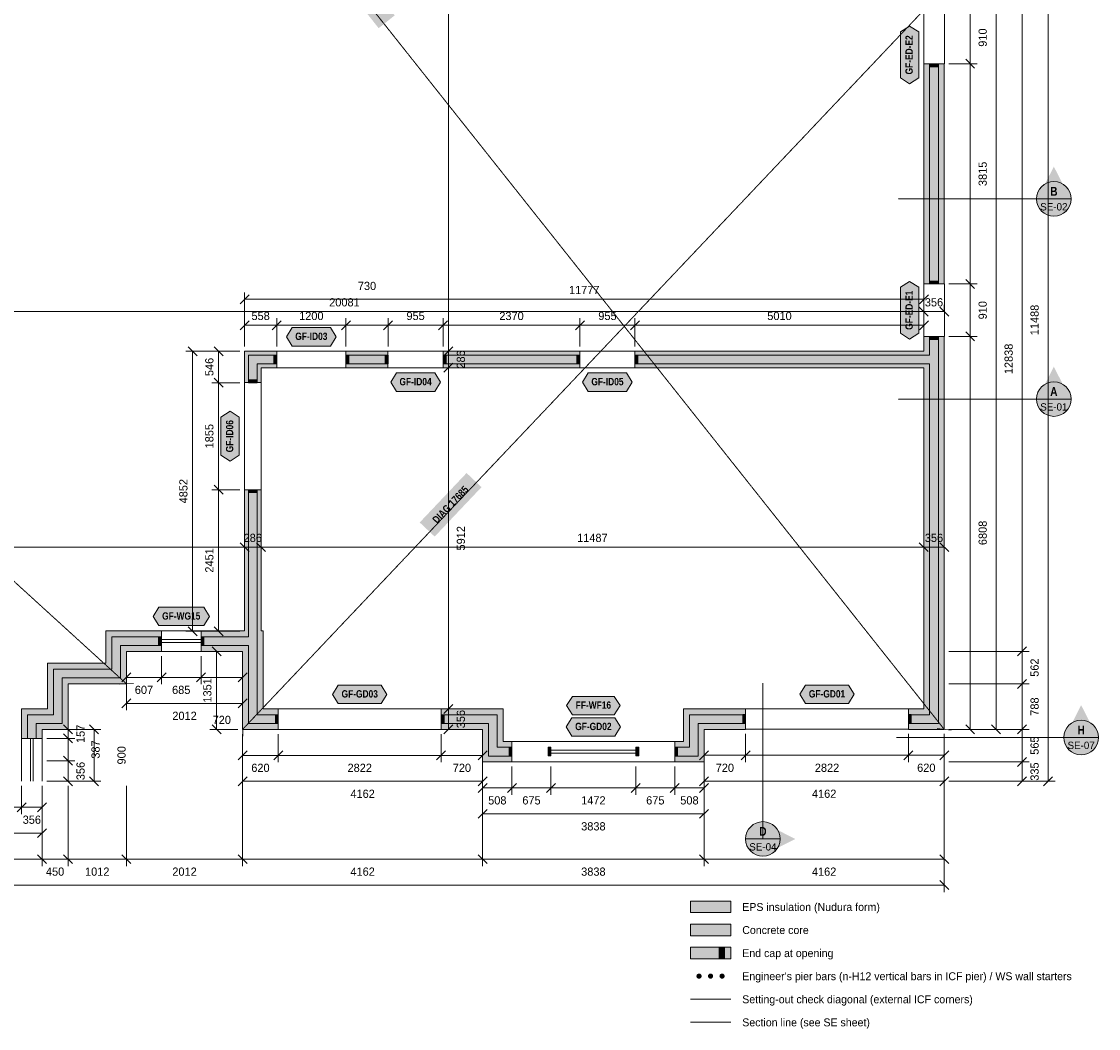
# Model space of a CAD drawing. Header units: millimetres. Extents: x -5835 to 39265, y -4604 to 35078.
# Tile 4 of 5: x 17172 to 35839, y -4319 to 13131. Entities that reach past the tile are written whole.
import ezdxf
from ezdxf.enums import TextEntityAlignment as Align

# ---------------------------------------------------------------- set-up
doc = ezdxf.new("R2010")
doc.units = ezdxf.units.MM
doc.linetypes.add('DASHED', pattern=[1.524, 1.27, -0.254])
for name, color, linetype in [('FILL-C_9E1A1A', 7, 'Continuous'), ('FILL-C_B2B2B5', 7, 'Continuous'), ('FILL-EPS', 7, 'Continuous'), ('FILL-RED', 7, 'Continuous'), ('FILL-TEAL_DK', 7, 'Continuous'), ('FILL-WHITE', 7, 'Continuous'), ('LINE-C_85297A', 7, 'Continuous'), ('LINE-C_85297A-DASH', 7, 'DASHED'), ('LINE-INK', 7, 'Continuous'), ('LINE-INK-DASH', 7, 'DASHED'), ('LINE-RED', 7, 'Continuous'), ('LINE-RED-DASH', 7, 'DASHED'), ('LINE-STEEL_GREY', 7, 'Continuous'), ('LINE-TEAL_DK', 7, 'Continuous'), ('TEXT-C_85297A', 7, 'Continuous'), ('TEXT-INK', 7, 'Continuous'), ('TEXT-RED', 7, 'Continuous'), ('TEXT-TEAL_DK', 7, 'Continuous')]:
    doc.layers.add(name, color=color, linetype=linetype)
doc.styles.add('OpenSansCondensed-Bold', font='OpenSansCondensed-Bold.ttf')

msp = doc.modelspace()

# ---------------------------------------------------------------- hatches: boundary and pattern name
at = {"layer": 'FILL-C_9E1A1A', "true_color": 0x9e1a1a}
h = msp.add_hatch(color=24, dxfattribs=at)
h.dxf.hatch_style = 1
h.paths.add_polyline_path([(28960, -3412), (28959, -3400), (28954, -3389), (28947, -3380), (28938, -3373), (28927, -3369), (28915, -3367), (28904, -3369), (28893, -3373), (28884, -3380), (28876, -3389), (28872, -3400), (28870, -3412), (28872, -3424), (28876, -3434), (28884, -3444), (28893, -3451), (28904, -3455), (28915, -3457), (28927, -3455), (28938, -3451), (28947, -3444), (28954, -3434), (28959, -3424)])
h = msp.add_hatch(color=24, dxfattribs=at)
h.dxf.hatch_style = 1
h.paths.add_polyline_path([(29160, -3412), (29159, -3400), (29154, -3389), (29147, -3380), (29138, -3373), (29127, -3369), (29115, -3367), (29104, -3369), (29093, -3373), (29084, -3380), (29076, -3389), (29072, -3400), (29070, -3412), (29072, -3424), (29076, -3434), (29084, -3444), (29093, -3451), (29104, -3455), (29115, -3457), (29127, -3455), (29138, -3451), (29147, -3444), (29154, -3434), (29159, -3424)])
h = msp.add_hatch(color=24, dxfattribs=at)
h.dxf.hatch_style = 1
h.paths.add_polyline_path([(29360, -3412), (29359, -3400), (29354, -3389), (29347, -3380), (29338, -3373), (29327, -3369), (29315, -3367), (29304, -3369), (29293, -3373), (29284, -3380), (29276, -3389), (29272, -3400), (29270, -3412), (29272, -3424), (29276, -3434), (29284, -3444), (29293, -3451), (29304, -3455), (29315, -3457), (29327, -3455), (29338, -3451), (29347, -3444), (29354, -3434), (29359, -3424)])
at = {"layer": 'FILL-C_B2B2B5', "true_color": 0xb2b2b5}
h = msp.add_hatch(color=253, dxfattribs=at)
h.dxf.hatch_style = 1
h.paths.add_polyline_path([(32912, 8583), (32912, 12398), (33064, 12398), (33064, 8583)])
h = msp.add_hatch(color=253, dxfattribs=at)
h.dxf.hatch_style = 1
h.paths.add_polyline_path([(27805, 7351), (32912, 7351), (32912, 7673), (33064, 7673), (33064, 967), (32545, 967), (32545, 1119), (32912, 1119), (32912, 7199), (27805, 7199)])
h = msp.add_hatch(color=253, dxfattribs=at)
h.dxf.hatch_style = 1
h.paths.add_polyline_path([(21595, 7199), (21257, 7199), (21257, 6873), (21104, 6873), (21104, 7351), (21595, 7351)])
h = msp.add_hatch(color=253, dxfattribs=at)
h.dxf.hatch_style = 1
h.paths.add_polyline_path([(22795, 7351), (23524, 7351), (23524, 7199), (22795, 7199)])
h = msp.add_hatch(color=253, dxfattribs=at)
h.dxf.hatch_style = 1
h.paths.add_polyline_path([(24480, 7351), (26850, 7351), (26850, 7199), (24480, 7199)])
h = msp.add_hatch(color=253, dxfattribs=at)
h.dxf.hatch_style = 1
h.paths.add_polyline_path([(20283, 2469), (21104, 2469), (21104, 5017), (21257, 5017), (21257, 2469), (21257, 2469), (21257, 1118), (21623, 1118), (21623, 966), (21105, 966), (21105, 2317), (20283, 2317)])
h = msp.add_hatch(color=253, dxfattribs=at)
h.dxf.hatch_style = 1
h.paths.add_polyline_path([(17274, 708), (17274, 1119), (17724, 1119), (17724, 1907), (18737, 1907), (18737, 2469), (19598, 2469), (19598, 2317), (18889, 2317), (18889, 1755), (17877, 1755), (17877, 967), (17426, 967), (17426, 708)])
h = msp.add_hatch(color=253, dxfattribs=at)
h.dxf.hatch_style = 1
h.paths.add_polyline_path([(25673, 402), (25267, 402), (25267, 966), (24445, 966), (24445, 1118), (25419, 1118), (25419, 554), (25673, 554)])
h = msp.add_hatch(color=253, dxfattribs=at)
h.dxf.hatch_style = 1
h.paths.add_polyline_path([(29723, 967), (28902, 967), (28902, 402), (28495, 402), (28495, 554), (28749, 554), (28749, 1119), (29723, 1119)])
h = msp.add_hatch(color=253, dxfattribs=at)
h.dxf.hatch_style = 1
h.paths.add_polyline_path([(28765, -2712), (29465, -2712), (29465, -2512), (28765, -2512)])
at = {"layer": 'FILL-EPS', "true_color": 0xccffff}
h = msp.add_hatch(color=7, dxfattribs=at)
h.dxf.hatch_style = 1
h.paths.add_polyline_path([(32810, 8583), (32810, 12398), (32912, 12398), (32912, 8583)])
h = msp.add_hatch(color=7, dxfattribs=at)
h.dxf.hatch_style = 1
h.paths.add_polyline_path([(33166, 8583), (33064, 8583), (33064, 12398), (33166, 12398)])
h = msp.add_hatch(color=7, dxfattribs=at)
h.dxf.hatch_style = 1
h.paths.add_polyline_path([(27805, 7418), (32810, 7418), (32810, 7673), (32912, 7673), (32912, 7351), (27805, 7351)])
h = msp.add_hatch(color=7, dxfattribs=at)
h.dxf.hatch_style = 1
h.paths.add_polyline_path([(33166, 7673), (33166, 865), (32545, 865), (32545, 967), (33064, 967), (33064, 7673)])
h = msp.add_hatch(color=7, dxfattribs=at)
h.dxf.hatch_style = 1
h.paths.add_polyline_path([(21595, 7351), (21104, 7351), (21104, 6873), (21038, 6873), (21038, 7418), (21595, 7418)])
h = msp.add_hatch(color=7, dxfattribs=at)
h.dxf.hatch_style = 1
h.paths.add_polyline_path([(22795, 7418), (23524, 7418), (23524, 7351), (22795, 7351)])
h = msp.add_hatch(color=7, dxfattribs=at)
h.dxf.hatch_style = 1
h.paths.add_polyline_path([(24480, 7418), (26850, 7418), (26850, 7351), (24480, 7351)])
h = msp.add_hatch(color=7, dxfattribs=at)
h.dxf.hatch_style = 1
h.paths.add_polyline_path([(21595, 7132), (21323, 7132), (21323, 6873), (21257, 6873), (21257, 7199), (21595, 7199)])
h = msp.add_hatch(color=7, dxfattribs=at)
h.dxf.hatch_style = 1
h.paths.add_polyline_path([(22795, 7132), (22795, 7199), (23524, 7199), (23524, 7132)])
h = msp.add_hatch(color=7, dxfattribs=at)
h.dxf.hatch_style = 1
h.paths.add_polyline_path([(24480, 7132), (24480, 7199), (26850, 7199), (26850, 7132)])
h = msp.add_hatch(color=7, dxfattribs=at)
h.dxf.hatch_style = 1
h.paths.add_polyline_path([(32810, 7132), (27805, 7132), (27805, 7199), (32912, 7199), (32912, 1119), (32545, 1119), (32545, 1221), (32810, 1221)])
h = msp.add_hatch(color=7, dxfattribs=at)
h.dxf.hatch_style = 1
h.paths.add_polyline_path([(20283, 2571), (20385, 2571), (21003, 2571), (21003, 2571), (21038, 2571), (21038, 5017), (21104, 5017), (21104, 2469), (20283, 2469)])
h = msp.add_hatch(color=7, dxfattribs=at)
h.dxf.hatch_style = 1
h.paths.add_polyline_path([(21323, 5017), (21323, 2571), (21359, 2571), (21359, 1220), (21623, 1220), (21623, 1118), (21257, 1118), (21257, 2469), (21257, 2469), (21257, 5017)])
h = msp.add_hatch(color=7, dxfattribs=at)
h.dxf.hatch_style = 1
h.paths.add_polyline_path([(17172, 708), (17172, 1221), (17623, 1221), (17623, 2009), (18635, 2009), (18635, 2571), (19598, 2571), (19598, 2469), (18737, 2469), (18737, 1907), (17724, 1907), (17724, 1119), (17274, 1119), (17274, 708)])
h = msp.add_hatch(color=7, dxfattribs=at)
h.dxf.hatch_style = 1
h.paths.add_polyline_path([(17426, 708), (17426, 967), (17877, 967), (17877, 1755), (18889, 1755), (18889, 2317), (19598, 2317), (19598, 2215), (18991, 2215), (18991, 1653), (17978, 1653), (17978, 865), (17528, 865), (17528, 708)])
h = msp.add_hatch(color=7, dxfattribs=at)
h.dxf.hatch_style = 1
h.paths.add_polyline_path([(21003, 2215), (20283, 2215), (20283, 2317), (21105, 2317), (21105, 966), (21623, 966), (21623, 864), (21003, 864)])
h = msp.add_hatch(color=7, dxfattribs=at)
h.dxf.hatch_style = 1
h.paths.add_polyline_path([(25521, 656), (25673, 656), (25673, 554), (25419, 554), (25419, 1118), (24445, 1118), (24445, 1220), (25521, 1220)])
h = msp.add_hatch(color=7, dxfattribs=at)
h.dxf.hatch_style = 1
h.paths.add_polyline_path([(28648, 1221), (28751, 1221), (28800, 1221), (28807, 1221), (29003, 1221), (29003, 1221), (29723, 1221), (29723, 1119), (28749, 1119), (28749, 554), (28495, 554), (28495, 656), (28648, 656)])
h = msp.add_hatch(color=7, dxfattribs=at)
h.dxf.hatch_style = 1
h.paths.add_polyline_path([(25673, 300), (25165, 300), (25165, 864), (24445, 864), (24445, 966), (25267, 966), (25267, 402), (25673, 402)])
h = msp.add_hatch(color=7, dxfattribs=at)
h.dxf.hatch_style = 1
h.paths.add_polyline_path([(29723, 865), (29003, 865), (29003, 300), (28495, 300), (28495, 402), (28902, 402), (28902, 967), (29723, 967)])
h = msp.add_hatch(color=7, dxfattribs=at)
h.dxf.hatch_style = 1
h.paths.add_polyline_path([(28765, -2312), (29465, -2312), (29465, -2112), (28765, -2112)])
h = msp.add_hatch(color=7, dxfattribs=at)
h.dxf.hatch_style = 1
h.paths.add_polyline_path([(28765, -3112), (29465, -3112), (29465, -2912), (28765, -2912)])
at = {"layer": 'FILL-RED', "true_color": 0xb81a1f}
h = msp.add_hatch(color=242, dxfattribs=at)
h.dxf.hatch_style = 1
h.paths.add_polyline_path([(35066, 10617), (34781, 10057), (35351, 10057)])
h = msp.add_hatch(color=242, dxfattribs=at)
h.dxf.hatch_style = 1
h.paths.add_polyline_path([(35066, 7149), (34781, 6589), (35351, 6589)])
h = msp.add_hatch(color=242, dxfattribs=at)
h.dxf.hatch_style = 1
h.paths.add_polyline_path([(35539, 1284), (35254, 724), (35824, 724)])
h = msp.add_hatch(color=242, dxfattribs=at)
h.dxf.hatch_style = 1
h.paths.add_polyline_path([(30583, -1035), (30023, -750), (30023, -1320)])
at = {"layer": 'FILL-TEAL_DK', "true_color": 0x006b5c}
h = msp.add_hatch(color=126, dxfattribs=at)
h.dxf.hatch_style = 1
h.paths.add_polyline_path([(32917, 12398), (33069, 12398), (33069, 12348), (32917, 12348)])
h = msp.add_hatch(color=126, dxfattribs=at)
h.dxf.hatch_style = 1
h.paths.add_polyline_path([(32917, 8633), (33069, 8633), (33069, 8583), (32917, 8583)])
h = msp.add_hatch(color=126, dxfattribs=at)
h.dxf.hatch_style = 1
h.paths.add_polyline_path([(32917, 7673), (33069, 7673), (33069, 7623), (32917, 7623)])
h = msp.add_hatch(color=126, dxfattribs=at)
h.dxf.hatch_style = 1
h.paths.add_polyline_path([(21545, 7351), (21595, 7351), (21595, 7199), (21545, 7199)])
h = msp.add_hatch(color=126, dxfattribs=at)
h.dxf.hatch_style = 1
h.paths.add_polyline_path([(22795, 7351), (22845, 7351), (22845, 7199), (22795, 7199)])
h = msp.add_hatch(color=126, dxfattribs=at)
h.dxf.hatch_style = 1
h.paths.add_polyline_path([(23475, 7351), (23525, 7351), (23525, 7199), (23475, 7199)])
h = msp.add_hatch(color=126, dxfattribs=at)
h.dxf.hatch_style = 1
h.paths.add_polyline_path([(24480, 7351), (24530, 7351), (24530, 7199), (24480, 7199)])
h = msp.add_hatch(color=126, dxfattribs=at)
h.dxf.hatch_style = 1
h.paths.add_polyline_path([(26800, 7351), (26850, 7351), (26850, 7199), (26800, 7199)])
h = msp.add_hatch(color=126, dxfattribs=at)
h.dxf.hatch_style = 1
h.paths.add_polyline_path([(27805, 7351), (27855, 7351), (27855, 7199), (27805, 7199)])
h = msp.add_hatch(color=126, dxfattribs=at)
h.dxf.hatch_style = 1
h.paths.add_polyline_path([(21104, 6872), (21104, 6922), (21256, 6922), (21256, 6872)])
h = msp.add_hatch(color=126, dxfattribs=at)
h.dxf.hatch_style = 1
h.paths.add_polyline_path([(21104, 4967), (21104, 5017), (21256, 5017), (21256, 4967)])
h = msp.add_hatch(color=126, dxfattribs=at)
h.dxf.hatch_style = 1
h.paths.add_polyline_path([(19548, 2470), (19598, 2470), (19598, 2318), (19548, 2318)])
h = msp.add_hatch(color=126, dxfattribs=at)
h.dxf.hatch_style = 1
h.paths.add_polyline_path([(20283, 2470), (20333, 2470), (20333, 2318), (20283, 2318)])
h = msp.add_hatch(color=126, dxfattribs=at)
h.dxf.hatch_style = 1
h.paths.add_polyline_path([(29673, 1120), (29723, 1120), (29723, 968), (29673, 968)])
h = msp.add_hatch(color=126, dxfattribs=at)
h.dxf.hatch_style = 1
h.paths.add_polyline_path([(32545, 1120), (32595, 1120), (32595, 968), (32545, 968)])
h = msp.add_hatch(color=126, dxfattribs=at)
h.dxf.hatch_style = 1
h.paths.add_polyline_path([(21573, 1119), (21623, 1119), (21623, 967), (21573, 967)])
h = msp.add_hatch(color=126, dxfattribs=at)
h.dxf.hatch_style = 1
h.paths.add_polyline_path([(24445, 1119), (24495, 1119), (24495, 967), (24445, 967)])
h = msp.add_hatch(color=126, dxfattribs=at)
h.dxf.hatch_style = 1
h.paths.add_polyline_path([(25623, 555), (25673, 555), (25673, 403), (25623, 403)])
h = msp.add_hatch(color=126, dxfattribs=at)
h.dxf.hatch_style = 1
h.paths.add_polyline_path([(26298, 555), (26348, 555), (26348, 403), (26298, 403)])
h = msp.add_hatch(color=126, dxfattribs=at)
h.dxf.hatch_style = 1
h.paths.add_polyline_path([(27820, 555), (27870, 555), (27870, 403), (27820, 403)])
h = msp.add_hatch(color=126, dxfattribs=at)
h.dxf.hatch_style = 1
h.paths.add_polyline_path([(28495, 555), (28545, 555), (28545, 403), (28495, 403)])
h = msp.add_hatch(color=126, dxfattribs=at)
h.dxf.hatch_style = 1
h.paths.add_polyline_path([(29265, -3112), (29355, -3112), (29355, -2912), (29265, -2912)])
at = {"layer": 'FILL-WHITE', "true_color": 0xffffff}
h = msp.add_hatch(color=7, dxfattribs=at)
h.dxf.hatch_style = 1
h.paths.add_polyline_path([(22628, 13941), (23362, 13016), (23641, 13238), (22907, 14162)])
h = msp.add_hatch(color=7, dxfattribs=at)
h.dxf.hatch_style = 1
h.paths.add_polyline_path([(32565, 12054), (32405, 12154), (32405, 12952), (32565, 13052), (32725, 12952), (32725, 12154)])
h = msp.add_hatch(color=7, dxfattribs=at)
h.dxf.hatch_style = 1
h.paths.add_polyline_path([(35366, 10057), (35355, 10135), (35325, 10207), (35278, 10269), (35216, 10317), (35143, 10347), (35066, 10357), (34988, 10347), (34916, 10317), (34853, 10269), (34806, 10207), (34776, 10135), (34766, 10057), (34776, 9979), (34806, 9907), (34853, 9845), (34916, 9797), (34988, 9767), (35066, 9757), (35143, 9767), (35216, 9797), (35278, 9845), (35325, 9907), (35355, 9979)])
h = msp.add_hatch(color=7, dxfattribs=at)
h.dxf.hatch_style = 1
h.paths.add_polyline_path([(32565, 7629), (32405, 7729), (32405, 8527), (32565, 8627), (32725, 8527), (32725, 7729)])
h = msp.add_hatch(color=7, dxfattribs=at)
h.dxf.hatch_style = 1
h.paths.add_polyline_path([(21764, 7668), (21864, 7828), (22526, 7828), (22626, 7668), (22526, 7508), (21864, 7508)])
h = msp.add_hatch(color=7, dxfattribs=at)
h.dxf.hatch_style = 1
h.paths.add_polyline_path([(23571, 6882), (23671, 7042), (24334, 7042), (24434, 6882), (24334, 6722), (23671, 6722)])
h = msp.add_hatch(color=7, dxfattribs=at)
h.dxf.hatch_style = 1
h.paths.add_polyline_path([(26896, 6882), (26996, 7042), (27659, 7042), (27759, 6882), (27659, 6722), (26996, 6722)])
h = msp.add_hatch(color=7, dxfattribs=at)
h.dxf.hatch_style = 1
h.paths.add_polyline_path([(35366, 6589), (35355, 6667), (35325, 6739), (35278, 6801), (35216, 6849), (35143, 6879), (35066, 6889), (34988, 6879), (34916, 6849), (34853, 6801), (34806, 6739), (34776, 6667), (34766, 6589), (34776, 6511), (34806, 6439), (34853, 6377), (34916, 6329), (34988, 6299), (35066, 6289), (35143, 6299), (35216, 6329), (35278, 6377), (35325, 6439), (35355, 6511)])
h = msp.add_hatch(color=7, dxfattribs=at)
h.dxf.hatch_style = 1
h.paths.add_polyline_path([(20787, 5514), (20627, 5614), (20627, 6276), (20787, 6376), (20947, 6276), (20947, 5614)])
h = msp.add_hatch(color=7, dxfattribs=at)
h.dxf.hatch_style = 1
h.paths.add_polyline_path([(24333, 4205), (25145, 5062), (24886, 5307), (24074, 4450)])
h = msp.add_hatch(color=7, dxfattribs=at)
h.dxf.hatch_style = 1
h.paths.add_polyline_path([(19451, 2822), (19551, 2982), (20330, 2982), (20430, 2822), (20330, 2662), (19551, 2662)])
h = msp.add_hatch(color=7, dxfattribs=at)
h.dxf.hatch_style = 1
h.paths.add_polyline_path([(22562, 1470), (22662, 1630), (23406, 1630), (23506, 1470), (23406, 1310), (22662, 1310)])
h = msp.add_hatch(color=7, dxfattribs=at)
h.dxf.hatch_style = 1
h.paths.add_polyline_path([(30662, 1472), (30762, 1632), (31506, 1632), (31606, 1472), (31506, 1312), (30762, 1312)])
h = msp.add_hatch(color=7, dxfattribs=at)
h.dxf.hatch_style = 1
h.paths.add_polyline_path([(26621, 1276), (26721, 1436), (27447, 1436), (27547, 1276), (27447, 1117), (26721, 1117)])
h = msp.add_hatch(color=7, dxfattribs=at)
h.dxf.hatch_style = 1
h.paths.add_polyline_path([(26612, 906), (26712, 1066), (27456, 1066), (27556, 906), (27456, 747), (26712, 747)])
h = msp.add_hatch(color=7, dxfattribs=at)
h.dxf.hatch_style = 1
h.paths.add_polyline_path([(35839, 724), (35829, 802), (35799, 874), (35751, 936), (35689, 984), (35617, 1014), (35539, 1024), (35462, 1014), (35389, 984), (35327, 936), (35279, 874), (35249, 802), (35239, 724), (35249, 646), (35279, 574), (35327, 512), (35389, 464), (35462, 434), (35539, 424), (35617, 434), (35689, 464), (35751, 512), (35799, 574), (35829, 646)])
h = msp.add_hatch(color=7, dxfattribs=at)
h.dxf.hatch_style = 1
h.paths.add_polyline_path([(30323, -1035), (30313, -957), (30283, -885), (30235, -822), (30173, -775), (30101, -745), (30023, -735), (29945, -745), (29873, -775), (29811, -822), (29763, -885), (29733, -957), (29723, -1035), (29733, -1112), (29763, -1185), (29811, -1247), (29873, -1294), (29945, -1324), (30023, -1335), (30101, -1324), (30173, -1294), (30235, -1247), (30283, -1185), (30313, -1112)])

# ---------------------------------------------------------------- linework, layer by layer
at = {"layer": 'LINE-C_85297A', "lineweight": 5}
for p, q in [((18871, 1647), (19110, 1658)), ((21006, 744), (21000, 984)), ((33285, 852), (33046, 879))]:
    msp.add_line(p, q, dxfattribs=at)
at = {"layer": 'LINE-C_85297A-DASH', "lineweight": 5}
for p, q in [((-35, 18991), (18991, 1653)), ((33166, 865), (18770, 18991)), ((21003, 864), (33166, 13703)), ((28765, -3812), (29465, -3812))]:
    msp.add_line(p, q, dxfattribs=at)
at = {"layer": 'LINE-INK', "lineweight": 5}
for p, q in [((34516, -35), (34516, 31591)), ((34966, -35), (34966, 31591)), ((24571, 864), (24571, 22591)), ((33616, 13703), (33616, 865)), ((34066, 13703), (34066, 865)), ((33246, 12398), (33736, 12398)), ((33538, 12476), (33693, 12320)), ((33538, 8661), (33693, 8505)), ((21038, 7498), (21038, 8438)), ((32815, 7498), (32815, 8438)), ((33246, 8583), (33736, 8583)), ((20960, 8240), (21115, 8396)), ((21038, 8318), (32815, 8318)), ((32737, 8240), (32893, 8396)), ((32810, 8104), (32810, 8224)), ((33166, 8104), (33166, 8224)), ((33166, 8104), (-35, 8104)), ((32888, 8026), (32732, 8181)), ((33243, 8026), (33088, 8181)), ((20960, 7790), (21115, 7946)), ((21038, 7498), (21038, 7988)), ((21038, 7868), (32815, 7868)), ((21517, 7790), (21673, 7946)), ((21595, 7498), (21595, 7988)), ((22717, 7790), (22873, 7946)), ((22795, 7498), (22795, 7988)), ((23447, 7790), (23603, 7946)), ((23525, 7498), (23525, 7988)), ((24402, 7790), (24558, 7946)), ((24480, 7498), (24480, 7988)), ((26772, 7790), (26928, 7946)), ((26850, 7498), (26850, 7988)), ((27727, 7790), (27883, 7946)), ((27805, 7498), (27805, 7988)), ((32737, 7790), (32893, 7946)), ((32815, 7498), (32815, 7988)), ((33246, 7673), (33736, 7673)), ((33538, 7751), (33693, 7595)), ((20215, 7340), (20060, 7496)), ((20665, 7340), (20510, 7496)), ((24493, 7340), (24649, 7496)), ((20958, 7418), (20018, 7418)), ((20138, 2566), (20138, 7418)), ((20958, 7418), (20468, 7418)), ((20588, 2566), (20588, 7418)), ((24571, 7418), (24691, 7418)), ((24493, 7054), (24649, 7210)), ((24571, 7132), (24691, 7132)), ((20665, 6794), (20510, 6950)), ((20958, 6872), (20468, 6872)), ((20665, 4939), (20510, 5095)), ((20958, 5017), (20468, 5017)), ((21038, 4022), (21038, 4142)), ((21323, 4022), (21323, 4142)), ((32810, 4022), (32810, 4142)), ((33166, 4022), (33166, 4142)), ((33166, 4022), (-35, 4022)), ((21115, 3944), (20960, 4099)), ((21401, 3944), (21246, 4099)), ((32888, 3944), (32732, 4099)), ((33243, 3944), (33088, 4099)), ((20215, 2488), (20060, 2644)), ((20665, 2488), (20510, 2644)), ((19598, 2572), (20283, 2572)), ((20958, 2566), (20018, 2566)), ((20958, 2566), (20468, 2566)), ((19598, 2419), (20283, 2419)), ((19598, 2369), (20283, 2369)), ((20631, 2138), (20475, 2293)), ((34438, 2138), (34593, 2293)), ((18991, 2135), (18991, 1645)), ((18991, 2135), (18991, 1195)), ((19598, 2216), (20283, 2216)), ((19598, 2135), (19598, 1645)), ((20283, 2135), (20283, 1645)), ((20923, 2215), (20433, 2215)), ((20553, 864), (20553, 2215)), ((21003, 2135), (21003, 1645)), ((21003, 2135), (21003, 1195)), ((33246, 2215), (34636, 2215)), ((19068, 1843), (18913, 1688)), ((21003, 1765), (18991, 1765)), ((19676, 1843), (19520, 1688)), ((20361, 1843), (20205, 1688)), ((21081, 1843), (20925, 1688)), ((34438, 1575), (34593, 1731)), ((33246, 1653), (34636, 1653)), ((19068, 1393), (18913, 1238)), ((21003, 1315), (18991, 1315)), ((21081, 1393), (20925, 1238)), ((24493, 1142), (24649, 1298)), ((24571, 1220), (24691, 1220)), ((17900, 943), (18056, 788)), ((18350, 943), (18506, 788)), ((20631, 787), (20475, 942)), ((24493, 787), (24649, 942)), ((33538, 943), (33693, 788)), ((33988, 943), (34143, 788)), ((34438, 788), (34593, 943)), ((17608, 865), (18098, 865)), ((17608, 865), (18548, 865)), ((17900, 786), (18056, 631)), ((17978, 865), (17978, -35)), ((18428, 865), (18428, -35)), ((20923, 864), (20433, 864)), ((21003, 784), (21003, 294)), ((21003, 784), (21003, -156)), ((21623, 784), (21623, 294)), ((24445, 784), (24445, 294)), ((24571, 864), (24691, 864)), ((25165, 784), (25165, 294)), ((25165, 784), (25165, -156)), ((29003, 785), (29003, 295)), ((29003, 785), (29003, -155)), ((29723, 785), (29723, 295)), ((32545, 785), (32545, 295)), ((33166, 785), (33166, 295)), ((33166, 785), (33166, -155)), ((33246, 865), (33736, 865)), ((33246, 865), (34186, 865)), ((33246, 865), (34636, 865)), ((17172, 321), (17172, 708)), ((17325, 321), (17325, 708)), ((17375, 321), (17375, 708)), ((17528, 321), (17528, 708)), ((17608, 708), (18098, 708)), ((26348, 656), (27820, 656)), ((17900, 399), (18056, 244)), ((21081, 492), (20925, 337)), ((25165, 414), (21003, 414)), ((21701, 492), (21545, 337)), ((24523, 492), (24367, 337)), ((25243, 492), (25088, 337)), ((26348, 504), (27820, 504)), ((26348, 454), (27820, 454)), ((29081, 493), (28925, 338)), ((33166, 415), (29003, 415)), ((29801, 493), (29645, 338)), ((32623, 493), (32467, 338)), ((33243, 493), (33088, 338)), ((34438, 223), (34593, 378)), ((17172, -35), (17172, 321)), ((17325, -35), (17325, 321)), ((17375, -35), (17375, 321)), ((17528, -35), (17528, 321)), ((17608, 321), (18098, 321)), ((25165, 220), (25165, -270)), ((25165, 220), (25165, -720)), ((25673, 220), (25673, -270)), ((26348, 301), (27820, 301)), ((26348, 220), (26348, -270)), ((27820, 220), (27820, -270)), ((28495, 220), (28495, -270)), ((29003, 220), (29003, -270)), ((29003, 220), (29003, -720)), ((33246, 300), (34636, 300)), ((17900, 43), (18056, -112)), ((18350, 43), (18506, -112)), ((21081, 42), (20925, -113)), ((25243, 42), (25088, -113)), ((29081, 43), (28925, -112)), ((33243, 43), (33088, -112)), ((34438, -112), (34593, 43)), ((34888, -112), (35043, 43)), ((17172, -115), (17172, -605)), ((17528, -115), (17528, -605)), ((17528, -115), (17528, -1055)), ((17528, -115), (17528, -1505)), ((17608, -35), (18098, -35)), ((17608, -35), (18548, -35)), ((17978, -115), (17978, -1505)), ((18991, -115), (18991, -1505)), ((25165, -36), (21003, -36)), ((21003, -115), (21003, -1505)), ((25243, -72), (25088, -227)), ((25165, -115), (25165, -1505)), ((29003, -150), (25165, -150)), ((25751, -72), (25595, -227)), ((26426, -72), (26270, -227)), ((27898, -72), (27742, -227)), ((28573, -72), (28417, -227)), ((29081, -72), (28925, -227)), ((33166, -35), (29003, -35)), ((29003, -115), (29003, -1505)), ((33166, -115), (33166, -1505)), ((33166, -115), (33166, -1955)), ((33246, -35), (34636, -35)), ((33246, -35), (35086, -35)), ((17528, -485), (14253, -485)), ((17250, -407), (17094, -562)), ((17606, -407), (17450, -562)), ((25243, -522), (25088, -677)), ((29081, -522), (28925, -677)), ((29003, -600), (25165, -600)), ((17606, -857), (17450, -1012)), ((17528, -935), (14253, -935)), ((-35, -1385), (33166, -1385)), ((17450, -1307), (17606, -1462)), ((17900, -1307), (18056, -1462)), ((18913, -1307), (19068, -1462)), ((20925, -1307), (21081, -1462)), ((25088, -1307), (25243, -1462)), ((28925, -1307), (29081, -1462)), ((33088, -1307), (33243, -1462)), ((-35, -1835), (33166, -1835)), ((33088, -1757), (33243, -1912))]:
    msp.add_line(p, q, dxfattribs=at)
for points in [[(33166, 12398), (33166, 8583), (32810, 8583), (32810, 12398)], [(32810, 1221), (32810, 7132), (27805, 7132), (27805, 7418), (32810, 7418), (32810, 7673), (33166, 7673), (33166, 865), (32545, 865), (32545, 1221)], [(21595, 7418), (21595, 7132), (21323, 7132), (21323, 6873), (21038, 6873), (21038, 7418)], [(23524, 7132), (22795, 7132), (22795, 7418), (23524, 7418)], [(26850, 7132), (24480, 7132), (24480, 7418), (26850, 7418)], [(21003, 864), (21003, 2215), (20283, 2215), (20283, 2571), (20385, 2571), (21003, 2571), (21003, 2571), (21038, 2571), (21038, 5017), (21323, 5017), (21323, 2571), (21359, 2571), (21359, 1220), (21623, 1220), (21623, 864)], [(17528, 708), (17172, 708), (17172, 1221), (17623, 1221), (17623, 2009), (18635, 2009), (18635, 2571), (19598, 2571), (19598, 2215), (18991, 2215), (18991, 1653), (17978, 1653), (17978, 865), (17528, 865)], [(25521, 1220), (25521, 656), (25673, 656), (25673, 300), (25165, 300), (25165, 864), (24445, 864), (24445, 1220)], [(28648, 656), (28648, 1221), (28751, 1221), (28800, 1221), (28807, 1221), (29003, 1221), (29003, 1221), (29723, 1221), (29723, 865), (29003, 865), (29003, 300), (28495, 300), (28495, 656)], [(28765, -2312), (29465, -2312), (29465, -2112), (28765, -2112)], [(28765, -3112), (29465, -3112), (29465, -2912), (28765, -2912)]]:
    msp.add_lwpolyline(points, close=True, dxfattribs=at)
at = {"layer": 'LINE-INK-DASH', "lineweight": 5}
for p, q in [((32815, 12398), (32815, 13308)), ((33171, 12398), (33171, 13308)), ((32815, 7673), (32815, 8583)), ((33171, 7673), (33171, 8583)), ((21595, 7418), (22795, 7418)), ((24480, 7418), (23525, 7418)), ((27805, 7418), (26850, 7418)), ((21595, 7132), (22795, 7132)), ((24480, 7132), (23525, 7132)), ((27805, 7132), (26850, 7132)), ((21037, 5017), (21037, 6872)), ((21323, 5017), (21323, 6872)), ((21623, 1220), (24445, 1220)), ((29723, 1222), (32545, 1222)), ((21623, 865), (24445, 865)), ((29723, 866), (32545, 866)), ((25673, 656), (28495, 656)), ((25673, 301), (28495, 301))]:
    msp.add_line(p, q, dxfattribs=at)
at = {"layer": 'LINE-RED', "lineweight": 5}
for p, q in [((34766, 10057), (35366, 10057)), ((34766, 6589), (35366, 6589)), ((35239, 724), (35839, 724)), ((29723, -1035), (30323, -1035))]:
    msp.add_line(p, q, dxfattribs=at)
for centre in [(35066, 10057), (35066, 6589), (35539, 724), (30023, -1035)]:
    msp.add_circle(centre, 300, dxfattribs=at)
at = {"layer": 'LINE-RED-DASH', "lineweight": 5}
for p, q in [((35066, 10057), (32366, 10057)), ((35066, 6589), (32366, 6589)), ((30023, -1035), (30023, 1665)), ((35539, 724), (32339, 724)), ((28765, -4212), (29465, -4212))]:
    msp.add_line(p, q, dxfattribs=at)
at = {"layer": 'LINE-STEEL_GREY', "lineweight": 5}
for points in [[(32912, 8583), (32912, 12398), (33064, 12398), (33064, 8583)], [(27805, 7351), (32912, 7351), (32912, 7673), (33064, 7673), (33064, 967), (32545, 967), (32545, 1119), (32912, 1119), (32912, 7199), (27805, 7199)], [(21595, 7199), (21257, 7199), (21257, 6873), (21104, 6873), (21104, 7351), (21595, 7351)], [(22795, 7351), (23524, 7351), (23524, 7199), (22795, 7199)], [(24480, 7351), (26850, 7351), (26850, 7199), (24480, 7199)], [(20283, 2469), (21104, 2469), (21104, 5017), (21257, 5017), (21257, 2469), (21257, 2469), (21257, 1118), (21623, 1118), (21623, 966), (21105, 966), (21105, 2317), (20283, 2317)], [(17274, 708), (17274, 1119), (17724, 1119), (17724, 1907), (18737, 1907), (18737, 2469), (19598, 2469), (19598, 2317), (18889, 2317), (18889, 1755), (17877, 1755), (17877, 967), (17426, 967), (17426, 708)], [(25673, 402), (25267, 402), (25267, 966), (24445, 966), (24445, 1118), (25419, 1118), (25419, 554), (25673, 554)], [(29723, 967), (28902, 967), (28902, 402), (28495, 402), (28495, 554), (28749, 554), (28749, 1119), (29723, 1119)], [(28765, -2712), (29465, -2712), (29465, -2512), (28765, -2512)]]:
    msp.add_lwpolyline(points, close=True, dxfattribs=at)
at = {"layer": 'LINE-TEAL_DK', "lineweight": 5}
for points in [[(32565, 12054), (32405, 12154), (32405, 12952), (32565, 13052), (32725, 12952), (32725, 12154)], [(32917, 12398), (32917, 12398), (32917, 12398), (33069, 12398), (33069, 12398), (33069, 12398), (33069, 12348), (33069, 12348), (33069, 12348), (32917, 12348), (32917, 12348), (32917, 12348)], [(32565, 7629), (32405, 7729), (32405, 8527), (32565, 8627), (32725, 8527), (32725, 7729)], [(32917, 8633), (32917, 8633), (32917, 8633), (33069, 8633), (33069, 8633), (33069, 8633), (33069, 8583), (33069, 8583), (33069, 8583), (32917, 8583), (32917, 8583), (32917, 8583)], [(21764, 7668), (21864, 7828), (22526, 7828), (22626, 7668), (22526, 7508), (21864, 7508)], [(32917, 7673), (33069, 7673), (33069, 7623), (32917, 7623)], [(21545, 7351), (21595, 7351), (21595, 7199), (21545, 7199)], [(22795, 7351), (22845, 7351), (22845, 7199), (22795, 7199)], [(23475, 7351), (23525, 7351), (23525, 7199), (23475, 7199)], [(24480, 7351), (24530, 7351), (24530, 7199), (24480, 7199)], [(26800, 7351), (26850, 7351), (26850, 7199), (26800, 7199)], [(27805, 7351), (27855, 7351), (27855, 7199), (27805, 7199)], [(21104, 6872), (21104, 6872), (21104, 6922), (21104, 6922), (21104, 6922), (21256, 6922), (21256, 6922), (21256, 6922), (21256, 6872), (21256, 6872), (21256, 6872), (21104, 6872)], [(23571, 6882), (23671, 7042), (24334, 7042), (24434, 6882), (24334, 6722), (23671, 6722)], [(26896, 6882), (26996, 7042), (27659, 7042), (27759, 6882), (27659, 6722), (26996, 6722)], [(20787, 5514), (20627, 5614), (20627, 6276), (20787, 6376), (20947, 6276), (20947, 5614)], [(21104, 4967), (21104, 4967), (21104, 5017), (21104, 5017), (21104, 5017), (21256, 5017), (21256, 5017), (21256, 5017), (21256, 4967), (21256, 4967), (21256, 4967), (21104, 4967)], [(19451, 2822), (19551, 2982), (20330, 2982), (20430, 2822), (20330, 2662), (19551, 2662)], [(19548, 2470), (19598, 2470), (19598, 2318), (19548, 2318)], [(20283, 2470), (20333, 2470), (20333, 2318), (20283, 2318)], [(22562, 1470), (22662, 1630), (23406, 1630), (23506, 1470), (23406, 1310), (22662, 1310)], [(30662, 1472), (30762, 1632), (31506, 1632), (31606, 1472), (31506, 1312), (30762, 1312)], [(26621, 1276), (26721, 1436), (27447, 1436), (27547, 1276), (27447, 1117), (26721, 1117)], [(29673, 1120), (29723, 1120), (29723, 968), (29673, 968)], [(32545, 1120), (32595, 1120), (32595, 968), (32545, 968)], [(21573, 1119), (21623, 1119), (21623, 967), (21573, 967)], [(24445, 1119), (24495, 1119), (24495, 967), (24445, 967)], [(26612, 906), (26712, 1066), (27456, 1066), (27556, 906), (27456, 747), (26712, 747)], [(25623, 555), (25673, 555), (25673, 403), (25623, 403)], [(26298, 555), (26348, 555), (26348, 403), (26298, 403)], [(27820, 555), (27870, 555), (27870, 403), (27820, 403)], [(28495, 555), (28545, 555), (28545, 403), (28495, 403)], [(29265, -3112), (29355, -3112), (29355, -2912), (29265, -2912)]]:
    msp.add_lwpolyline(points, close=True, dxfattribs=at)

# ---------------------------------------------------------------- texts
at = {"layer": 'TEXT-C_85297A', "style": 'OpenSansCondensed-Bold'}
msp.add_text('DIAG 17685', height=127, rotation=46.549, dxfattribs=at).set_placement((24652, 4716), align=Align.CENTER)
at = {"layer": 'TEXT-INK'}
for s, p in [('910', (33903, 12853)), ('3815', (33903, 10491)), ('910', (33903, 8128)), ('11488', (34803, 7959)), ('12838', (34353, 7284)), ('546', (20498, 7145)), ('286', (24858, 7275)), ('1855', (20498, 5945)), ('4852', (20048, 4992)), ('5912', (24858, 4176)), ('6808', (33903, 4269)), ('2451', (20498, 3792)), ('562', (34803, 1934)), ('1351', (20463, 1540)), ('788', (34803, 1259)), ('356', (24858, 1042)), ('157', (18266, 787)), ('387', (18526, 515)), ('900', (18976, 415)), ('565', (34803, 583)), ('356', (18266, 143)), ('335', (34803, 133))]:
    msp.add_text(s, height=142.2, rotation=90, dxfattribs=at).set_placement(p, align=Align.CENTER)
for s, p in [('730', (23160, 8478)), ('11777', (26926, 8408)), ('20081', (22769, 8194)), ('356', (32988, 8194)), ('558', (21316, 7958)), ('1200', (22195, 7958)), ('955', (24002, 7958)), ('2370', (25665, 7958)), ('955', (27328, 7958)), ('5010', (30310, 7958)), ('286', (21180, 4112)), ('11487', (27067, 4112)), ('356', (32988, 4112)), ('607', (19294, 1478)), ('685', (19940, 1478)), ('2012', (19997, 1028)), ('720', (20643, 958)), ('620', (21313, 127)), ('2822', (23034, 127)), ('720', (24805, 127)), ('720', (29363, 128)), ('2822', (31134, 128)), ('620', (32855, 128)), ('4162', (23084, -323)), ('4162', (31084, -322)), ('508', (25419, -437)), ('675', (26011, -437)), ('1472', (27084, -437)), ('675', (28158, -437)), ('508', (28749, -437)), ('356', (17350, -772)), ('3838', (27084, -887)), ('450', (17753, -1672)), ('1012', (18484, -1672)), ('2012', (19997, -1672)), ('4162', (23084, -1672)), ('3838', (27084, -1672)), ('4162', (31084, -1672))]:
    msp.add_text(s, height=142.2, dxfattribs=at).set_placement(p, align=Align.CENTER)
for s, p in [('EPS insulation (Nudura form)', (29665, -2282)), ('Concrete core', (29665, -2682)), ('End cap at opening', (29665, -3082)), ("Engineer's pier bars (n-H12 vertical bars in ICF pier) / WS wall starters", (29665, -3482)), ('Setting-out check diagonal (external ICF corners)', (29665, -3882)), ('Section line (see SE sheet)', (29665, -4282))]:
    msp.add_text(s, height=137.16, dxfattribs=at).set_placement(p)
at = {"layer": 'TEXT-RED', "style": 'OpenSansCondensed-Bold'}
for s, p in [('B', (35066, 10112)), ('A', (35066, 6644)), ('H', (35539, 779)), ('D', (30023, -980))]:
    msp.add_text(s, height=152, dxfattribs=at).set_placement(p, align=Align.CENTER)
at = {"layer": 'TEXT-RED'}
for s, p in [('SE-02', (35066, 9857)), ('SE-01', (35066, 6389)), ('SE-07', (35539, 524)), ('SE-04', (30023, -1235))]:
    msp.add_text(s, height=127, dxfattribs=at).set_placement(p, align=Align.CENTER)
at = {"layer": 'TEXT-TEAL_DK', "style": 'OpenSansCondensed-Bold'}
for s, p in [('GF-ED-E2', (32620, 12553)), ('GF-ED-E1', (32620, 8128)), ('GF-ID06', (20842, 5945))]:
    msp.add_text(s, height=127, rotation=90, dxfattribs=at).set_placement(p, align=Align.CENTER)
for s, p in [('GF-ID03', (22195, 7613)), ('GF-ID04', (24002, 6827)), ('GF-ID05', (27328, 6827)), ('GF-WG15', (19940, 2766)), ('GF-GD03', (23034, 1416)), ('GF-GD01', (31134, 1417)), ('FF-WF16', (27084, 1222)), ('GF-GD02', (27084, 852))]:
    msp.add_text(s, height=127, dxfattribs=at).set_placement(p, align=Align.CENTER)

doc.saveas('drawing.dxf')
